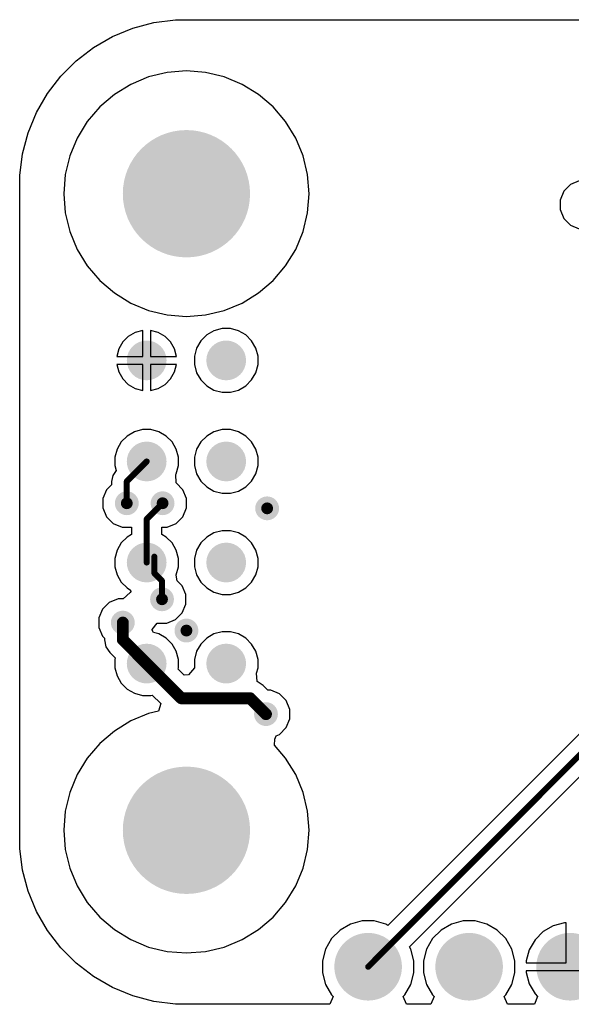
# Model space of a CAD drawing. Header units: inches. Extents: x 0.3 to 40.7, y 0.3 to 25.1.
# Tile 1 of 5: x 0.3 to 14.2, y 0.3 to 25.1. Entities that reach past the tile are written whole.
import ezdxf

# ---------------------------------------------------------------- set-up
doc = ezdxf.new("R2010")
doc.units = ezdxf.units.IN
for name, color, linetype in [('BOTTOM', 5, 'Continuous'), ('Pad Holes', 156, 'Continuous'), ('Via Holes', 16, 'Continuous')]:
    doc.layers.add(name, color=color, linetype=linetype)

# ---------------------------------------------------------------- blocks, each defined once
blk = doc.blocks.new('TP_1_00MM_B_2431')
at = {"layer": 'BOTTOM'}
h = blk.add_hatch(color=5, dxfattribs=at)
edge = h.paths.add_edge_path()
edge.add_arc((0, 0), 0.5, 0, 360)
blk = doc.blocks.new('TP_1_00MM_B_2432')
at = {"layer": 'BOTTOM'}
h = blk.add_hatch(color=5, dxfattribs=at)
edge = h.paths.add_edge_path()
edge.add_arc((0, 0), 0.5, 0, 360)
blk = doc.blocks.new('TP_1_00MM_B_2433')
at = {"layer": 'BOTTOM'}
h = blk.add_hatch(color=5, dxfattribs=at)
edge = h.paths.add_edge_path()
edge.add_arc((0, 0), 0.5, 0, 360)
blk = doc.blocks.new('TP_1_00MM_B_2434')
at = {"layer": 'BOTTOM'}
h = blk.add_hatch(color=5, dxfattribs=at)
edge = h.paths.add_edge_path()
edge.add_arc((0, 0), 0.5, 0, 360)
blk = doc.blocks.new('TP_1_00MM_B_2435')
at = {"layer": 'BOTTOM'}
h = blk.add_hatch(color=5, dxfattribs=at)
edge = h.paths.add_edge_path()
edge.add_arc((0, 0), 0.5, 0, 360)
blk = doc.blocks.new('TP_1_00MM_B_2436')
at = {"layer": 'BOTTOM'}
h = blk.add_hatch(color=5, dxfattribs=at)
edge = h.paths.add_edge_path()
edge.add_arc((0, 0), 0.5, 0, 360)
blk = doc.blocks.new('TP_1_00MM_B_2437')
at = {"layer": 'BOTTOM'}
h = blk.add_hatch(color=5, dxfattribs=at)
edge = h.paths.add_edge_path()
edge.add_arc((0, 0), 0.5, 0, 360)
blk = doc.blocks.new('TP_1_00MM_B_2438')
at = {"layer": 'BOTTOM'}
h = blk.add_hatch(color=5, dxfattribs=at)
edge = h.paths.add_edge_path()
edge.add_arc((0, 0), 0.5, 0, 360)
blk = doc.blocks.new('PIN_HEADER_2_54___VERT__1_10POS_2448')
at = {"layer": 'BOTTOM'}
h = blk.add_hatch(color=5, dxfattribs=at)
edge = h.paths.add_edge_path()
edge.add_arc((-11.43, 0), 0.85, 0, 360)
h = blk.add_hatch(color=5, dxfattribs=at)
edge = h.paths.add_edge_path()
edge.add_arc((-8.89, 0), 0.85, 0, 360)
h = blk.add_hatch(color=5, dxfattribs=at)
edge = h.paths.add_edge_path()
edge.add_arc((-6.35, 0), 0.85, 0, 360)
h = blk.add_hatch(color=5, dxfattribs=at)
edge = h.paths.add_edge_path()
edge.add_arc((-3.81, 0), 0.85, 0, 360)
h = blk.add_hatch(color=5, dxfattribs=at)
edge = h.paths.add_edge_path()
edge.add_arc((-1.27, 0), 0.85, 0, 360)
h = blk.add_hatch(color=5, dxfattribs=at)
edge = h.paths.add_edge_path()
edge.add_arc((1.27, 0), 0.85, 0, 360)
h = blk.add_hatch(color=5, dxfattribs=at)
edge = h.paths.add_edge_path()
edge.add_arc((3.81, 0), 0.85, 0, 360)
h = blk.add_hatch(color=5, dxfattribs=at)
edge = h.paths.add_edge_path()
edge.add_arc((6.35, 0), 0.85, 0, 360)
h = blk.add_hatch(color=5, dxfattribs=at)
edge = h.paths.add_edge_path()
edge.add_arc((8.89, 0), 0.85, 0, 360)
h = blk.add_hatch(color=5, dxfattribs=at)
edge = h.paths.add_edge_path()
edge.add_arc((11.43, 0), 0.85, 0, 360)
at = {"layer": 'Pad Holes'}
h = blk.add_hatch(color=7, dxfattribs=at)
edge = h.paths.add_edge_path()
edge.add_arc((-11.43, 0), 0.5, 0, 360)
h = blk.add_hatch(color=7, dxfattribs=at)
edge = h.paths.add_edge_path()
edge.add_arc((-8.89, 0), 0.5, 0, 360)
h = blk.add_hatch(color=7, dxfattribs=at)
edge = h.paths.add_edge_path()
edge.add_arc((-6.35, 0), 0.5, 0, 360)
h = blk.add_hatch(color=7, dxfattribs=at)
edge = h.paths.add_edge_path()
edge.add_arc((-3.81, 0), 0.5, 0, 360)
h = blk.add_hatch(color=7, dxfattribs=at)
edge = h.paths.add_edge_path()
edge.add_arc((-1.27, 0), 0.5, 0, 360)
h = blk.add_hatch(color=7, dxfattribs=at)
edge = h.paths.add_edge_path()
edge.add_arc((1.27, 0), 0.5, 0, 360)
h = blk.add_hatch(color=7, dxfattribs=at)
edge = h.paths.add_edge_path()
edge.add_arc((3.81, 0), 0.5, 0, 360)
h = blk.add_hatch(color=7, dxfattribs=at)
edge = h.paths.add_edge_path()
edge.add_arc((6.35, 0), 0.5, 0, 360)
h = blk.add_hatch(color=7, dxfattribs=at)
edge = h.paths.add_edge_path()
edge.add_arc((8.89, 0), 0.5, 0, 360)
h = blk.add_hatch(color=7, dxfattribs=at)
edge = h.paths.add_edge_path()
edge.add_arc((11.43, 0), 0.5, 0, 360)

msp = doc.modelspace()

# ---------------------------------------------------------------- hatches: boundary and pattern name
at = {"layer": 'BOTTOM'}
h = msp.add_hatch(color=5, dxfattribs=at)
edge = h.paths.add_edge_path()
edge.add_arc((4.5, 20.68), 1.5, 0, 360)
h = msp.add_hatch(color=5, dxfattribs=at)
edge = h.paths.add_edge_path()
edge.add_arc((3, 12.9), 0.3, 0, 360)
h = msp.add_hatch(color=5, dxfattribs=at)
edge = h.paths.add_edge_path()
edge.add_arc((3.9, 12.9), 0.3, 0, 360)
h = msp.add_hatch(color=5, dxfattribs=at)
edge = h.paths.add_edge_path()
edge.add_arc((6.53, 12.772), 0.3, 0, 360)
h = msp.add_hatch(color=5, dxfattribs=at)
edge = h.paths.add_edge_path()
edge.add_arc((3.886, 10.486), 0.3, 0, 360)
h = msp.add_hatch(color=5, dxfattribs=at)
edge = h.paths.add_edge_path()
edge.add_arc((2.9, 9.9), 0.3, 0, 360)
h = msp.add_hatch(color=5, dxfattribs=at)
edge = h.paths.add_edge_path()
edge.add_arc((4.5, 9.7), 0.3, 0, 360)
h = msp.add_hatch(color=5, dxfattribs=at)
edge = h.paths.add_edge_path()
edge.add_arc((6.5, 7.6), 0.3, 0, 360)
h = msp.add_hatch(color=5, dxfattribs=at)
edge = h.paths.add_edge_path()
edge.add_arc((4.5, 4.68), 1.5, 0, 360)
at = {"layer": 'Pad Holes'}
h = msp.add_hatch(color=7, dxfattribs=at)
edge = h.paths.add_edge_path()
edge.add_arc((4.5, 20.68), 1.6, 0, 360)
h = msp.add_hatch(color=7, dxfattribs=at)
edge = h.paths.add_edge_path()
edge.add_arc((4.5, 4.68), 1.6, 0, 360)
at = {"layer": 'Via Holes'}
h = msp.add_hatch(color=7, dxfattribs=at)
edge = h.paths.add_edge_path()
edge.add_arc((3, 12.9), 0.15, 0, 360)
h = msp.add_hatch(color=7, dxfattribs=at)
edge = h.paths.add_edge_path()
edge.add_arc((3.9, 12.9), 0.15, 0, 360)
h = msp.add_hatch(color=7, dxfattribs=at)
edge = h.paths.add_edge_path()
edge.add_arc((6.53, 12.772), 0.15, 0, 360)
h = msp.add_hatch(color=7, dxfattribs=at)
edge = h.paths.add_edge_path()
edge.add_arc((3.886, 10.486), 0.15, 0, 360)
h = msp.add_hatch(color=7, dxfattribs=at)
edge = h.paths.add_edge_path()
edge.add_arc((2.9, 9.9), 0.15, 0, 360)
h = msp.add_hatch(color=7, dxfattribs=at)
edge = h.paths.add_edge_path()
edge.add_arc((4.5, 9.7), 0.15, 0, 360)
h = msp.add_hatch(color=7, dxfattribs=at)
edge = h.paths.add_edge_path()
edge.add_arc((6.5, 7.6), 0.15, 0, 360)

# ---------------------------------------------------------------- linework, layer by layer
at = {"layer": 'BOTTOM'}
for p, q in [((3.68, 24.982), (4.225, 25.054)), ((4.225, 25.054), (4.5, 25.054)), ((4.5, 25.054), (15.725, 25.054)), ((2.641, 24.63), (3.149, 24.84)), ((3.149, 24.84), (3.68, 24.982)), ((2.165, 24.355), (2.641, 24.63)), ((1.729, 24.02), (2.165, 24.355)), ((1.34, 23.631), (1.729, 24.02)), ((4.5, 23.765), (4.017, 23.727)), ((4.983, 23.727), (4.5, 23.765)), ((1.005, 23.195), (1.34, 23.631)), ((3.547, 23.614), (3.1, 23.428)), ((4.017, 23.727), (3.547, 23.614)), ((5.453, 23.614), (4.983, 23.727)), ((5.9, 23.428), (5.453, 23.614)), ((3.1, 23.428), (2.687, 23.175)), ((6.313, 23.175), (5.9, 23.428)), ((0.73, 22.719), (1.005, 23.195)), ((2.687, 23.175), (2.319, 22.861)), ((6.681, 22.861), (6.313, 23.175)), ((2.319, 22.861), (2.005, 22.493)), ((6.995, 22.493), (6.681, 22.861)), ((0.52, 22.211), (0.73, 22.719)), ((2.005, 22.493), (1.752, 22.08)), ((7.248, 22.08), (6.995, 22.493)), ((0.378, 21.68), (0.52, 22.211)), ((1.752, 22.08), (1.566, 21.633)), ((7.434, 21.633), (7.248, 22.08)), ((0.306, 21.135), (0.378, 21.68)), ((1.566, 21.633), (1.453, 21.163)), ((7.547, 21.163), (7.434, 21.633)), ((0.306, 20.86), (0.306, 21.135)), ((1.453, 21.163), (1.416, 20.68)), ((7.585, 20.68), (7.547, 21.163)), ((0.306, 4.5), (0.306, 20.86)), ((14.16, 20.909), (13.991, 20.74)), ((14.381, 21), (14.16, 20.909)), ((1.416, 20.68), (1.453, 20.197)), ((7.547, 20.197), (7.585, 20.68)), ((13.991, 20.74), (13.9, 20.519)), ((13.9, 20.519), (13.9, 20.281)), ((1.453, 20.197), (1.566, 19.727)), ((7.434, 19.727), (7.547, 20.197)), ((13.9, 20.281), (13.991, 20.06)), ((13.991, 20.06), (14.16, 19.891)), ((14.16, 19.891), (14.381, 19.8)), ((1.566, 19.727), (1.752, 19.28)), ((7.248, 19.28), (7.434, 19.727)), ((1.752, 19.28), (2.005, 18.867)), ((6.995, 18.867), (7.248, 19.28)), ((2.005, 18.867), (2.319, 18.499)), ((6.681, 18.499), (6.995, 18.867)), ((2.319, 18.499), (2.687, 18.185)), ((6.313, 18.185), (6.681, 18.499)), ((2.687, 18.185), (3.1, 17.932)), ((5.9, 17.932), (6.313, 18.185)), ((3.1, 17.932), (3.547, 17.746)), ((5.453, 17.746), (5.9, 17.932)), ((3.547, 17.746), (4.017, 17.633)), ((4.017, 17.633), (4.5, 17.596)), ((4.5, 17.596), (4.983, 17.633)), ((4.983, 17.633), (5.453, 17.746)), ((3.037, 17.093), (2.897, 16.953)), ((3.209, 17.193), (3.037, 17.093)), ((3.4, 17.244), (3.209, 17.193)), ((3.4, 16.59), (3.4, 17.244)), ((3.791, 17.193), (3.6, 17.244)), ((3.6, 17.244), (3.6, 16.59)), ((3.963, 17.093), (3.791, 17.193)), ((4.103, 16.953), (3.963, 17.093)), ((5.009, 17.13), (4.86, 16.981)), ((5.191, 17.235), (5.009, 17.13)), ((5.395, 17.29), (5.191, 17.235)), ((5.605, 17.29), (5.395, 17.29)), ((5.809, 17.235), (5.605, 17.29)), ((5.991, 17.13), (5.809, 17.235)), ((6.14, 16.981), (5.991, 17.13)), ((2.897, 16.953), (2.797, 16.781)), ((4.203, 16.781), (4.103, 16.953)), ((4.86, 16.981), (4.755, 16.799)), ((6.246, 16.799), (6.14, 16.981)), ((2.797, 16.781), (2.746, 16.59)), ((2.746, 16.59), (3.4, 16.59)), ((3.6, 16.59), (4.254, 16.59)), ((4.254, 16.59), (4.203, 16.781)), ((4.755, 16.799), (4.7, 16.595)), ((4.7, 16.595), (4.7, 16.385)), ((6.3, 16.595), (6.246, 16.799)), ((6.3, 16.385), (6.3, 16.595)), ((3.4, 16.39), (2.746, 16.39)), ((2.746, 16.39), (2.797, 16.199)), ((3.4, 15.736), (3.4, 16.39)), ((4.254, 16.39), (3.6, 16.39)), ((3.6, 16.39), (3.6, 15.736)), ((4.203, 16.199), (4.254, 16.39)), ((4.7, 16.385), (4.755, 16.181)), ((6.246, 16.181), (6.3, 16.385)), ((2.797, 16.199), (2.897, 16.027)), ((4.103, 16.027), (4.203, 16.199)), ((4.755, 16.181), (4.86, 15.999)), ((6.14, 15.999), (6.246, 16.181)), ((2.897, 16.027), (3.037, 15.887)), ((3.037, 15.887), (3.209, 15.787)), ((3.791, 15.787), (3.963, 15.887)), ((3.963, 15.887), (4.103, 16.027)), ((4.86, 15.999), (5.009, 15.85)), ((5.009, 15.85), (5.191, 15.745)), ((5.809, 15.745), (5.991, 15.85)), ((5.991, 15.85), (6.14, 15.999)), ((3.209, 15.787), (3.4, 15.736)), ((3.6, 15.736), (3.791, 15.787)), ((5.191, 15.745), (5.395, 15.69)), ((5.395, 15.69), (5.605, 15.69)), ((5.605, 15.69), (5.809, 15.745)), ((3.191, 14.695), (3.009, 14.59)), ((3.395, 14.75), (3.191, 14.695)), ((3.605, 14.75), (3.395, 14.75)), ((3.809, 14.695), (3.605, 14.75)), ((3.991, 14.59), (3.809, 14.695)), ((5.191, 14.695), (5.009, 14.59)), ((5.395, 14.75), (5.191, 14.695)), ((5.605, 14.75), (5.395, 14.75)), ((5.809, 14.695), (5.605, 14.75)), ((5.991, 14.59), (5.809, 14.695)), ((2.86, 14.441), (2.755, 14.259)), ((3.009, 14.59), (2.86, 14.441)), ((4.14, 14.441), (3.991, 14.59)), ((4.245, 14.259), (4.14, 14.441)), ((4.86, 14.441), (4.755, 14.259)), ((5.009, 14.59), (4.86, 14.441)), ((6.14, 14.441), (5.991, 14.59)), ((6.246, 14.259), (6.14, 14.441)), ((2.755, 14.259), (2.7, 14.055)), ((4.3, 14.055), (4.245, 14.259)), ((4.755, 14.259), (4.7, 14.055)), ((6.3, 14.055), (6.246, 14.259)), ((2.7, 14.055), (2.7, 13.845)), ((4.3, 13.845), (4.3, 14.055)), ((4.7, 14.055), (4.7, 13.845)), ((6.3, 13.845), (6.3, 14.055)), ((2.73, 13.72), (2.647, 13.596)), ((2.7, 13.845), (2.733, 13.723)), ((2.733, 13.723), (2.73, 13.72)), ((4.237, 13.626), (4.245, 13.641)), ((4.24, 13.409), (4.237, 13.626)), ((4.245, 13.641), (4.3, 13.845)), ((4.7, 13.845), (4.755, 13.641)), ((4.755, 13.641), (4.86, 13.459)), ((6.14, 13.459), (6.246, 13.641)), ((6.246, 13.641), (6.3, 13.845)), ((2.618, 13.366), (2.491, 13.24)), ((2.647, 13.596), (2.618, 13.45)), ((2.618, 13.45), (2.618, 13.366)), ((4.409, 13.24), (4.24, 13.409)), ((4.86, 13.459), (5.009, 13.31)), ((5.991, 13.31), (6.14, 13.459)), ((2.491, 13.24), (2.4, 13.019)), ((4.5, 13.019), (4.409, 13.24)), ((5.009, 13.31), (5.191, 13.205)), ((5.191, 13.205), (5.395, 13.15)), ((5.395, 13.15), (5.605, 13.15)), ((5.605, 13.15), (5.809, 13.205)), ((5.809, 13.205), (5.991, 13.31)), ((2.4, 13.019), (2.4, 12.781)), ((4.5, 12.781), (4.5, 13.019)), ((2.4, 12.781), (2.491, 12.56)), ((4.409, 12.56), (4.5, 12.781)), ((2.491, 12.56), (2.66, 12.391)), ((2.66, 12.391), (2.881, 12.3)), ((4.019, 12.3), (4.24, 12.391)), ((4.24, 12.391), (4.409, 12.56)), ((2.881, 12.3), (3.118, 12.3)), ((3.118, 12.3), (3.118, 12.113)), ((3.882, 12.113), (3.882, 12.3)), ((3.882, 12.3), (4.019, 12.3)), ((5.191, 12.155), (5.009, 12.05)), ((5.395, 12.21), (5.191, 12.155)), ((5.605, 12.21), (5.395, 12.21)), ((5.809, 12.155), (5.605, 12.21)), ((5.991, 12.05), (5.809, 12.155)), ((2.86, 11.901), (2.755, 11.719)), ((3.009, 12.05), (2.86, 11.901)), ((3.118, 12.113), (3.009, 12.05)), ((3.991, 12.05), (3.882, 12.113)), ((4.14, 11.901), (3.991, 12.05)), ((4.245, 11.719), (4.14, 11.901)), ((4.86, 11.901), (4.755, 11.719)), ((5.009, 12.05), (4.86, 11.901)), ((6.14, 11.901), (5.991, 12.05)), ((6.246, 11.719), (6.14, 11.901)), ((2.755, 11.719), (2.7, 11.515)), ((4.3, 11.515), (4.245, 11.719)), ((4.755, 11.719), (4.7, 11.515)), ((6.3, 11.515), (6.246, 11.719)), ((2.7, 11.515), (2.7, 11.305)), ((4.3, 11.305), (4.3, 11.515)), ((4.7, 11.515), (4.7, 11.305)), ((6.3, 11.305), (6.3, 11.515)), ((2.7, 11.305), (2.755, 11.101)), ((4.245, 11.101), (4.3, 11.305)), ((4.7, 11.305), (4.755, 11.101)), ((6.246, 11.101), (6.3, 11.305)), ((2.755, 11.101), (2.86, 10.919)), ((2.86, 10.919), (3.009, 10.77)), ((4.24, 11.091), (4.245, 11.101)), ((4.267, 10.953), (4.24, 11.091)), ((4.395, 10.826), (4.267, 10.953)), ((4.755, 11.101), (4.86, 10.919)), ((4.86, 10.919), (5.009, 10.77)), ((5.991, 10.77), (6.14, 10.919)), ((6.14, 10.919), (6.246, 11.101)), ((3.086, 10.655), (2.91, 10.5)), ((3.009, 10.77), (3.096, 10.719)), ((3.099, 10.684), (3.086, 10.655)), ((3.096, 10.719), (3.099, 10.684)), ((4.486, 10.605), (4.395, 10.826)), ((5.009, 10.77), (5.191, 10.665)), ((5.191, 10.665), (5.395, 10.61)), ((5.605, 10.61), (5.809, 10.665)), ((5.809, 10.665), (5.991, 10.77)), ((2.56, 10.409), (2.391, 10.24)), ((2.781, 10.5), (2.56, 10.409)), ((2.91, 10.5), (2.781, 10.5)), ((4.486, 10.367), (4.486, 10.605)), ((5.395, 10.61), (5.605, 10.61)), ((2.391, 10.24), (2.3, 10.019)), ((4.395, 10.146), (4.486, 10.367)), ((2.3, 10.019), (2.3, 9.781)), ((4.005, 9.886), (4.226, 9.977)), ((4.226, 9.977), (4.395, 10.146)), ((2.3, 9.781), (2.391, 9.56)), ((3.637, 9.71), (3.638, 9.723)), ((3.669, 9.653), (3.637, 9.71)), ((3.638, 9.723), (3.767, 9.886)), ((3.809, 9.615), (3.669, 9.653)), ((3.767, 9.886), (4.005, 9.886)), ((5.395, 9.67), (5.191, 9.615)), ((5.605, 9.67), (5.395, 9.67)), ((5.809, 9.615), (5.605, 9.67)), ((2.391, 9.56), (2.441, 9.51)), ((2.441, 9.51), (2.441, 9.47)), ((2.441, 9.47), (2.476, 9.294)), ((3.991, 9.51), (3.809, 9.615)), ((4.14, 9.361), (3.991, 9.51)), ((5.009, 9.51), (4.86, 9.361)), ((5.191, 9.615), (5.009, 9.51)), ((5.991, 9.51), (5.809, 9.615)), ((6.14, 9.361), (5.991, 9.51)), ((2.476, 9.294), (2.576, 9.146)), ((4.245, 9.179), (4.14, 9.361)), ((4.3, 8.975), (4.245, 9.179)), ((4.755, 9.179), (4.7, 8.975)), ((4.86, 9.361), (4.755, 9.179)), ((6.246, 9.179), (6.14, 9.361)), ((6.3, 8.975), (6.246, 9.179)), ((2.576, 9.146), (2.71, 9.011)), ((2.71, 9.011), (2.7, 8.975)), ((2.7, 8.975), (2.7, 8.765)), ((4.3, 8.765), (4.3, 8.975)), ((4.7, 8.975), (4.7, 8.765)), ((6.3, 8.765), (6.3, 8.975)), ((2.7, 8.765), (2.755, 8.561)), ((4.29, 8.729), (4.3, 8.765)), ((4.441, 8.577), (4.29, 8.729)), ((4.7, 8.765), (4.548, 8.589)), ((6.264, 8.629), (6.3, 8.765)), ((2.755, 8.561), (2.86, 8.379)), ((4.548, 8.589), (4.441, 8.577)), ((6.278, 8.422), (6.264, 8.629)), ((6.426, 8.322), (6.278, 8.422)), ((2.86, 8.379), (3.009, 8.23)), ((3.009, 8.23), (3.191, 8.125)), ((6.549, 8.2), (6.426, 8.322)), ((6.619, 8.2), (6.549, 8.2)), ((6.84, 8.109), (6.619, 8.2)), ((3.191, 8.125), (3.395, 8.07)), ((3.395, 8.07), (3.605, 8.07)), ((3.605, 8.07), (3.641, 8.08)), ((3.641, 8.08), (3.854, 7.867)), ((7.009, 7.94), (6.84, 8.109)), ((7.1, 7.719), (7.009, 7.94)), ((15.3, 8.02), (9.569, 2.29)), ((3.8, 7.674), (3.547, 7.614)), ((3.854, 7.867), (3.8, 7.674)), ((7.1, 7.481), (7.1, 7.719)), ((3.1, 7.428), (2.687, 7.175)), ((3.547, 7.614), (3.1, 7.428)), ((7.009, 7.26), (7.1, 7.481)), ((6.84, 7.091), (7.009, 7.26)), ((10.11, 1.749), (15.728, 7.368)), ((2.687, 7.175), (2.319, 6.861)), ((6.714, 6.823), (6.723, 6.966)), ((6.723, 6.966), (6.759, 7.058)), ((6.759, 7.058), (6.84, 7.091)), ((2.319, 6.861), (2.005, 6.493)), ((6.995, 6.493), (6.714, 6.823)), ((2.005, 6.493), (1.752, 6.08)), ((7.248, 6.08), (6.995, 6.493)), ((1.752, 6.08), (1.566, 5.633)), ((7.434, 5.633), (7.248, 6.08)), ((1.566, 5.633), (1.453, 5.163)), ((7.547, 5.163), (7.434, 5.633)), ((1.453, 5.163), (1.416, 4.68)), ((7.585, 4.68), (7.547, 5.163)), ((0.306, 4.225), (0.306, 4.5)), ((1.416, 4.68), (1.453, 4.197)), ((7.547, 4.197), (7.585, 4.68)), ((0.378, 3.68), (0.306, 4.225)), ((1.453, 4.197), (1.566, 3.727)), ((7.434, 3.727), (7.547, 4.197)), ((1.566, 3.727), (1.752, 3.28)), ((7.248, 3.28), (7.434, 3.727)), ((0.52, 3.149), (0.378, 3.68)), ((1.752, 3.28), (2.005, 2.867)), ((6.995, 2.867), (7.248, 3.28)), ((0.73, 2.641), (0.52, 3.149)), ((2.005, 2.867), (2.319, 2.499)), ((6.681, 2.499), (6.995, 2.867)), ((1.005, 2.165), (0.73, 2.641)), ((2.319, 2.499), (2.687, 2.185)), ((6.313, 2.185), (6.681, 2.499)), ((8.626, 2.322), (8.364, 2.17)), ((8.919, 2.4), (8.626, 2.322)), ((9.221, 2.4), (8.919, 2.4)), ((9.514, 2.322), (9.221, 2.4)), ((9.569, 2.29), (9.514, 2.322)), ((11.166, 2.322), (10.904, 2.17)), ((11.459, 2.4), (11.166, 2.322)), ((11.761, 2.4), (11.459, 2.4)), ((12.054, 2.322), (11.761, 2.4)), ((12.316, 2.17), (12.054, 2.322)), ((13.724, 2.279), (13.472, 2.133)), ((14.005, 2.354), (13.724, 2.279)), ((14.05, 2.354), (14.005, 2.354)), ((14.05, 1.35), (14.05, 2.354)), ((1.34, 1.729), (1.005, 2.165)), ((2.687, 2.185), (3.1, 1.932)), ((5.9, 1.932), (6.313, 2.185)), ((8.364, 2.17), (8.15, 1.956)), ((10.904, 2.17), (10.69, 1.956)), ((12.53, 1.956), (12.316, 2.17)), ((13.472, 2.133), (13.267, 1.928)), ((3.1, 1.932), (3.547, 1.746)), ((3.547, 1.746), (4.017, 1.633)), ((4.983, 1.633), (5.453, 1.746)), ((5.453, 1.746), (5.9, 1.932)), ((8.15, 1.956), (7.998, 1.694)), ((10.142, 1.694), (10.11, 1.749)), ((10.69, 1.956), (10.538, 1.694)), ((12.682, 1.694), (12.53, 1.956)), ((13.267, 1.928), (13.121, 1.676)), ((1.729, 1.34), (1.34, 1.729)), ((4.017, 1.633), (4.5, 1.596)), ((4.5, 1.596), (4.983, 1.633)), ((7.998, 1.694), (7.92, 1.401)), ((10.22, 1.401), (10.142, 1.694)), ((10.538, 1.694), (10.46, 1.401)), ((12.76, 1.401), (12.682, 1.694)), ((13.121, 1.676), (13.046, 1.395)), ((2.165, 1.005), (1.729, 1.34)), ((7.92, 1.401), (7.92, 1.099)), ((10.22, 1.099), (10.22, 1.401)), ((10.46, 1.401), (10.46, 1.099)), ((12.76, 1.099), (12.76, 1.401)), ((13.046, 1.395), (13.046, 1.35)), ((13.046, 1.35), (14.05, 1.35)), ((2.641, 0.73), (2.165, 1.005)), ((7.92, 1.099), (7.998, 0.806)), ((10.142, 0.806), (10.22, 1.099)), ((10.46, 1.099), (10.538, 0.806)), ((12.682, 0.806), (12.76, 1.099)), ((15.254, 1.15), (13.046, 1.15)), ((13.046, 1.15), (13.046, 1.105)), ((13.046, 1.105), (13.121, 0.824)), ((7.998, 0.806), (8.15, 0.544)), ((9.99, 0.544), (10.142, 0.806)), ((10.538, 0.806), (10.69, 0.544)), ((12.53, 0.544), (12.682, 0.806)), ((13.121, 0.824), (13.267, 0.572)), ((3.149, 0.52), (2.641, 0.73)), ((3.68, 0.378), (3.149, 0.52)), ((8.188, 0.506), (8.105, 0.306)), ((8.15, 0.544), (8.188, 0.506)), ((9.952, 0.506), (9.99, 0.544)), ((10.035, 0.306), (9.952, 0.506)), ((10.728, 0.506), (10.645, 0.306)), ((10.69, 0.544), (10.728, 0.506)), ((12.492, 0.506), (12.53, 0.544)), ((12.575, 0.306), (12.492, 0.506)), ((13.333, 0.506), (13.25, 0.306)), ((13.267, 0.572), (13.333, 0.506)), ((4.225, 0.306), (3.68, 0.378)), ((4.5, 0.306), (4.225, 0.306)), ((8.105, 0.306), (4.5, 0.306)), ((10.645, 0.306), (10.035, 0.306)), ((13.25, 0.306), (12.575, 0.306))]:
    msp.add_line(p, q, dxfattribs=at)
for points, const_width in [([(3, 13.45), (3.5, 13.95)], 0.15), ([(3, 12.9), (3, 13.45)], 0.15), ([(3.5, 12.5), (3.9, 12.9)], 0.15), ([(3.5, 11.41), (3.5, 12.5)], 0.15), ([(3.694, 11.14), (3.694, 11.557)], 0.15), ([(3.694, 11.14), (3.886, 10.948)], 0.15), ([(3.886, 10.486), (3.886, 10.948)], 0.15), ([(2.9, 9.47), (2.9, 9.9)], 0.3), ([(2.9, 9.47), (3.5, 8.87)], 0.3), ([(3.5, 8.87), (4.372, 7.998)], 0.3), ([(4.372, 7.998), (6.102, 7.998)], 0.3), ([(6.102, 7.998), (6.5, 7.6)], 0.3), ([(9.07, 1.25), (15.57, 7.75)], 0.15)]:
    msp.add_lwpolyline(points, dxfattribs=dict(at, const_width=const_width))
for points, const_width in [([(3.463, 13.95, 1), (3.538, 13.95, 1)], 0.075), ([(2.962, 13.45, 1), (3.037, 13.45, 1)], 0.075), ([(2.962, 13.45, 1), (3.037, 13.45, 1)], 0.075), ([(2.962, 12.9, 1), (3.037, 12.9, 1)], 0.075), ([(3.862, 12.9, 1), (3.938, 12.9, 1)], 0.075), ([(3.463, 12.5, 1), (3.538, 12.5, 1)], 0.075), ([(3.463, 12.5, 1), (3.538, 12.5, 1)], 0.075), ([(3.463, 11.41, 1), (3.538, 11.41, 1)], 0.075), ([(3.656, 11.557, 1), (3.731, 11.557, 1)], 0.075), ([(3.656, 11.14, 1), (3.731, 11.14, 1)], 0.075), ([(3.656, 11.14, 1), (3.731, 11.14, 1)], 0.075), ([(3.849, 10.948, 1), (3.924, 10.948, 1)], 0.075), ([(3.849, 10.948, 1), (3.924, 10.948, 1)], 0.075), ([(3.849, 10.486, 1), (3.924, 10.486, 1)], 0.075), ([(2.825, 9.9, 1), (2.975, 9.9, 1)], 0.15), ([(2.825, 9.47, 1), (2.975, 9.47, 1)], 0.15), ([(2.825, 9.47, 1), (2.975, 9.47, 1)], 0.15), ([(3.425, 8.87, 1), (3.575, 8.87, 1)], 0.15), ([(3.425, 8.87, 1), (3.575, 8.87, 1)], 0.15), ([(4.297, 7.998, 1), (4.447, 7.998, 1)], 0.15), ([(4.297, 7.998, 1), (4.447, 7.998, 1)], 0.15), ([(6.027, 7.998, 1), (6.177, 7.998, 1)], 0.15), ([(6.027, 7.998, 1), (6.177, 7.998, 1)], 0.15), ([(6.425, 7.6, 1), (6.575, 7.6, 1)], 0.15), ([(9.033, 1.25, 1), (9.108, 1.25, 1)], 0.075)]:
    msp.add_lwpolyline(points, format="xyb", close=True, dxfattribs=dict(at, const_width=const_width))

# ---------------------------------------------------------------- block references
at = {"rotation": 90}
for name, p in [('TP_1_00MM_B_2431', (3.5, 16.49)), ('TP_1_00MM_B_2434', (3.5, 13.95)), ('TP_1_00MM_B_2433', (3.5, 11.41)), ('TP_1_00MM_B_2432', (3.5, 8.87))]:
    msp.add_blockref(name, p, dxfattribs=at)
for name, p in [('TP_1_00MM_B_2435', (5.5, 16.49)), ('TP_1_00MM_B_2437', (5.5, 13.95)), ('TP_1_00MM_B_2438', (5.5, 11.41)), ('TP_1_00MM_B_2436', (5.5, 8.87)), ('PIN_HEADER_2_54___VERT__1_10POS_2448', (20.5, 1.25))]:
    msp.add_blockref(name, p)

doc.saveas('drawing.dxf')
